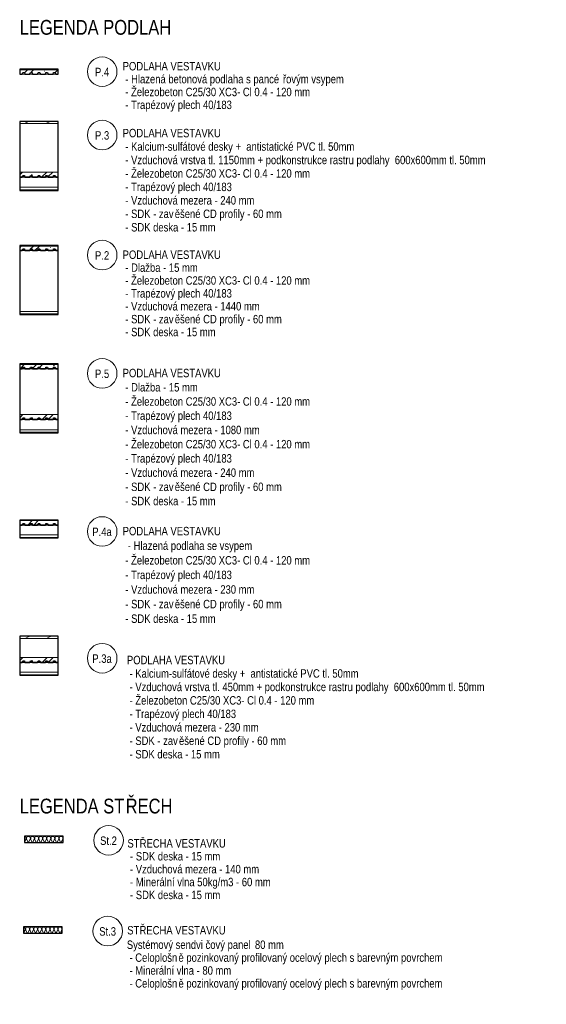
# Model space of a CAD drawing. Header units: millimetres. Extents: x 17762 to 172224, y -23587 to 40136.
# Tile 41 of 49: x 142024 to 154490, y -23587 to -288. Entities that reach past the tile are written whole.
import ezdxf

# ---------------------------------------------------------------- set-up
doc = ezdxf.new("R2010")
doc.units = ezdxf.units.MM
for name, color, linetype, lineweight in [('CA_PODLAHA', 1, 'Continuous', 25), ('CA_PODLAHA25', 7, 'Continuous', 13), ('CA_SRAFY', 9, 'Continuous', 25), ('CA_TEXT25', 7, 'Continuous', 9)]:
    doc.layers.add(name, color=color, linetype=linetype, lineweight=lineweight)
doc.styles.add('Arial_1', font='arial.ttf', dxfattribs={"width": 0.8, "height": 200})
doc.styles.add('Arial_4', font='arial.ttf', dxfattribs={"width": 0.8, "height": 350})
pattern_1 = [(45, (0, 0), (-359.21, 359.21), []), (45, (143.7, 0), (-359.21, 359.21), []), (45, (431.05, 0), (-215.526, 502.894), [203.2, -101.6, 3.353, -98.247])]
pattern_2 = [(216.87, (203.2, 508), (1523.9982, 1016.0027), [254, -2286]), (206.565, (508, 355.6), (-508.0007, -508.0002), [567.961, -567.961]), (198.435, (508, 101.6), (-1015.9995, -508.0012), [321.288, -1285.15])]

# ---------------------------------------------------------------- blocks, each defined once
blk = doc.blocks.new('Family - ___-2530644-LEGENDA PODLAH A STŘECH - ETAPA2 - VESTAVKY')
at = {"layer": 'CA_SRAFY', "lineweight": 9}
h = blk.add_hatch(dxfattribs=at)
h.set_pattern_fill('FP_26', color=256, style=0, pattern_type=2)
h.set_pattern_definition(pattern_1)
h.paths.add_polyline_path([(914, -1581), (914, -1476), (0, -1476), (0, -1581), (59, -1581), (72, -1541), (111, -1541), (123, -1581), (242, -1581), (254, -1541), (294, -1541), (306, -1581), (425, -1581), (437, -1541), (477, -1541), (489, -1581), (608, -1581), (620, -1541), (660, -1541), (672, -1581), (791, -1581), (803, -1541), (843, -1541), (855, -1581)])
at = {"layer": 'CA_PODLAHA'}
for p, q in [((914, -1461), (0, -1461)), ((0, -1461), (0, -1476)), ((0, -1476), (0, -1541)), ((0, -1541), (0, -1581)), ((0, -1581), (59, -1581)), ((59, -1581), (72, -1541)), ((72, -1541), (91, -1541)), ((91, -1541), (111, -1541)), ((111, -1541), (123, -1581)), ((123, -1581), (183, -1581)), ((183, -1581), (242, -1581)), ((242, -1581), (254, -1541)), ((254, -1541), (274, -1541)), ((274, -1541), (294, -1541)), ((294, -1541), (306, -1581)), ((306, -1581), (366, -1581)), ((366, -1581), (425, -1581)), ((425, -1581), (437, -1541)), ((437, -1541), (457, -1541)), ((457, -1541), (477, -1541)), ((477, -1541), (489, -1581)), ((489, -1581), (549, -1581)), ((549, -1581), (608, -1581)), ((608, -1581), (620, -1541)), ((620, -1541), (640, -1541)), ((640, -1541), (660, -1541)), ((660, -1541), (672, -1581)), ((672, -1581), (732, -1581)), ((732, -1581), (791, -1581)), ((791, -1581), (803, -1541)), ((803, -1541), (823, -1541)), ((823, -1541), (843, -1541)), ((843, -1541), (855, -1581)), ((855, -1581), (914, -1581)), ((914, -1476), (914, -1461)), ((914, -1541), (914, -1476)), ((914, -1581), (914, -1541))]:
    blk.add_line(p, q, dxfattribs=at)
at = {"layer": 'CA_PODLAHA25'}
for p, q in [((914, -1476), (0, -1476)), ((59, -1581), (123, -1581)), ((242, -1581), (306, -1581)), ((425, -1581), (489, -1581)), ((608, -1581), (672, -1581)), ((791, -1581), (855, -1581))]:
    blk.add_line(p, q, dxfattribs=at)
blk = doc.blocks.new('Family - ___-2530658-LEGENDA PODLAH A STŘECH - ETAPA2 - VESTAVKY')
at = {"layer": 'CA_SRAFY', "lineweight": 9}
h = blk.add_hatch(dxfattribs=at)
h.set_pattern_fill('FP_27', color=256, style=0, pattern_type=2)
h.set_pattern_definition(pattern_2)
h.paths.add_polyline_path([(914, -2744), (914, -2694), (0, -2694), (0, -2744)])
h = blk.add_hatch(dxfattribs=at)
h.set_pattern_fill('FP_26', color=256, style=0, pattern_type=2)
h.set_pattern_definition(pattern_1)
h.paths.add_polyline_path([(914, -4014), (914, -3894), (0, -3894), (0, -4014), (59, -4014), (72, -3974), (111, -3974), (123, -4014), (242, -4014), (254, -3974), (294, -3974), (306, -4014), (425, -4014), (437, -3974), (477, -3974), (489, -4014), (608, -4014), (620, -3974), (660, -3974), (672, -4014), (791, -4014), (803, -3974), (843, -3974), (855, -4014)])
at = {"layer": 'CA_PODLAHA'}
for p, q in [((914, -2694), (0, -2694)), ((0, -2694), (0, -2744)), ((0, -2744), (0, -3894)), ((914, -2744), (914, -2694)), ((914, -3894), (914, -2744)), ((0, -3894), (0, -3974)), ((914, -3974), (914, -3894)), ((0, -3974), (0, -4014)), ((0, -4014), (59, -4014)), ((914, -4014), (0, -4014)), ((0, -4014), (0, -4254)), ((59, -4014), (72, -3974)), ((72, -3974), (91, -3974)), ((91, -3974), (111, -3974)), ((111, -3974), (123, -4014)), ((123, -4014), (183, -4014)), ((183, -4014), (242, -4014)), ((242, -4014), (254, -3974)), ((254, -3974), (274, -3974)), ((274, -3974), (294, -3974)), ((294, -3974), (306, -4014)), ((306, -4014), (366, -4014)), ((366, -4014), (425, -4014)), ((425, -4014), (437, -3974)), ((437, -3974), (457, -3974)), ((457, -3974), (477, -3974)), ((477, -3974), (489, -4014)), ((489, -4014), (549, -4014)), ((549, -4014), (608, -4014)), ((608, -4014), (620, -3974)), ((620, -3974), (640, -3974)), ((640, -3974), (660, -3974)), ((660, -3974), (672, -4014)), ((672, -4014), (732, -4014)), ((732, -4014), (791, -4014)), ((791, -4014), (803, -3974)), ((803, -3974), (823, -3974)), ((823, -3974), (843, -3974)), ((843, -3974), (855, -4014)), ((855, -4014), (914, -4014)), ((914, -4014), (914, -3974)), ((914, -4254), (914, -4014)), ((0, -4254), (0, -4314)), ((0, -4314), (0, -4329)), ((0, -4329), (914, -4329)), ((914, -4314), (914, -4254)), ((914, -4329), (914, -4314))]:
    blk.add_line(p, q, dxfattribs=at)
at = {"layer": 'CA_PODLAHA25'}
for p, q in [((914, -2744), (0, -2744)), ((914, -3894), (0, -3894)), ((914, -4254), (0, -4254)), ((914, -4314), (0, -4314))]:
    blk.add_line(p, q, dxfattribs=at)
blk = doc.blocks.new('Family - ___-2530667-LEGENDA PODLAH A STŘECH - ETAPA2 - VESTAVKY')
at = {"layer": 'CA_SRAFY', "lineweight": 9}
h = blk.add_hatch(dxfattribs=at)
h.set_pattern_fill('FP_26', color=256, style=0, pattern_type=2)
h.set_pattern_definition(pattern_1)
h.paths.add_polyline_path([(914, -5752), (914, -5647), (0, -5647), (0, -5752), (59, -5752), (72, -5712), (111, -5712), (123, -5752), (242, -5752), (254, -5712), (294, -5712), (306, -5752), (425, -5752), (437, -5712), (477, -5712), (489, -5752), (608, -5752), (620, -5712), (660, -5712), (672, -5752), (791, -5752), (803, -5712), (843, -5712), (855, -5752)])
at = {"layer": 'CA_PODLAHA'}
for p, q in [((914, -5632), (0, -5632)), ((0, -5632), (0, -5647)), ((0, -5647), (0, -5712)), ((0, -5712), (0, -5752)), ((0, -5752), (59, -5752)), ((914, -5752), (0, -5752)), ((0, -5752), (0, -7192)), ((59, -5752), (72, -5712)), ((72, -5712), (91, -5712)), ((91, -5712), (111, -5712)), ((111, -5712), (123, -5752)), ((123, -5752), (183, -5752)), ((183, -5752), (242, -5752)), ((242, -5752), (254, -5712)), ((254, -5712), (274, -5712)), ((274, -5712), (294, -5712)), ((294, -5712), (306, -5752)), ((306, -5752), (366, -5752)), ((366, -5752), (425, -5752)), ((425, -5752), (437, -5712)), ((437, -5712), (457, -5712)), ((457, -5712), (477, -5712)), ((477, -5712), (489, -5752)), ((489, -5752), (549, -5752)), ((549, -5752), (608, -5752)), ((608, -5752), (620, -5712)), ((620, -5712), (640, -5712)), ((640, -5712), (660, -5712)), ((660, -5712), (672, -5752)), ((672, -5752), (732, -5752)), ((732, -5752), (791, -5752)), ((791, -5752), (803, -5712)), ((803, -5712), (823, -5712)), ((823, -5712), (843, -5712)), ((843, -5712), (855, -5752)), ((855, -5752), (914, -5752)), ((914, -5647), (914, -5632)), ((914, -5712), (914, -5647)), ((914, -5752), (914, -5712)), ((914, -7192), (914, -5752)), ((0, -7192), (0, -7252)), ((914, -7252), (914, -7192)), ((0, -7252), (0, -7267)), ((0, -7267), (914, -7267)), ((914, -7267), (914, -7252))]:
    blk.add_line(p, q, dxfattribs=at)
at = {"layer": 'CA_PODLAHA25'}
for p, q in [((914, -5647), (0, -5647)), ((914, -7192), (0, -7192)), ((914, -7252), (0, -7252))]:
    blk.add_line(p, q, dxfattribs=at)
blk = doc.blocks.new('Family - ___-2530699-LEGENDA PODLAH A STŘECH - ETAPA2 - VESTAVKY')
at = {"layer": 'CA_SRAFY', "lineweight": 9}
h = blk.add_hatch(dxfattribs=at)
h.set_pattern_fill('FP_28', color=256, angle=-113.578, style=0, pattern_type=2)
h.set_pattern_definition([(246.422, (495.98, -19616.23), (-0.0002, -220.727), [38.113, -20.106, 100.311, -20.106, -62.196]), (246.422, (495.98, -19616.23), (-0.0002, -220.727), [-178.636, 38.113, -24.083]), (293.578, (553.78, -19616.23), (96.332, 0.0005), [38.113, -20.106, 100.311, -20.106, -62.196]), (293.578, (553.78, -19616.23), (96.332, 0.0005), [-178.636, 38.113, -24.083]), (180, (553.78, -19616.23), (-6e-13, -220.73), [57.8, -38.532]), (180, (505.61, -19814.88), (-6e-13, -220.73), [57.8, -38.532]), (270, (569.03, -19651.16), (96.334, -2e-13), [18.426, -202.3]), (270, (520.86, -19761.53), (96.334, -2e-13), [18.426, -202.3]), (270, (480.74, -19651.16), (96.334, -2e-13), [18.426, -202.3]), (270, (432.57, -19761.53), (96.334, -2e-13), [18.426, -202.3])])
h.paths.add_polyline_path([(1026, -19605), (112, -19605), (112, -19755), (1026, -19755)])
at = {"layer": 'CA_PODLAHA'}
for p, q in [((1026, -19605), (112, -19605)), ((112, -19605), (112, -19755)), ((112, -19755), (1026, -19755)), ((1026, -19755), (1026, -19605))]:
    blk.add_line(p, q, dxfattribs=at)
blk = doc.blocks.new('Family - ___-2531409-LEGENDA PODLAH A STŘECH - ETAPA2 - VESTAVKY')
at = {"layer": 'CA_SRAFY', "lineweight": 9}
h = blk.add_hatch(dxfattribs=at)
h.set_pattern_fill('FP_26', color=256, style=0, pattern_type=2)
h.set_pattern_definition(pattern_1)
h.paths.add_polyline_path([(672, -8552), (791, -8552), (803, -8512), (843, -8512), (855, -8552), (914, -8552), (914, -8447), (0, -8447), (0, -8552), (59, -8552), (71, -8512), (111, -8512), (123, -8552), (242, -8552), (254, -8512), (294, -8512), (306, -8552), (425, -8552), (437, -8512), (477, -8512), (489, -8552), (608, -8552), (620, -8512), (660, -8512)])
h = blk.add_hatch(dxfattribs=at)
h.set_pattern_fill('FP_26', color=256, style=0, pattern_type=2)
h.set_pattern_definition(pattern_1)
h.paths.add_polyline_path([(914, -9752), (914, -9632), (0, -9632), (0, -9752), (59, -9752), (71, -9712), (111, -9712), (123, -9752), (242, -9752), (254, -9712), (294, -9712), (306, -9752), (425, -9752), (437, -9712), (477, -9712), (489, -9752), (608, -9752), (620, -9712), (660, -9712), (672, -9752), (791, -9752), (803, -9712), (843, -9712), (855, -9752)])
at = {"layer": 'CA_PODLAHA'}
for p, q in [((914, -8432), (0, -8432)), ((0, -8432), (0, -8447)), ((0, -8447), (0, -8512)), ((0, -8512), (0, -8552)), ((0, -8552), (59, -8552)), ((914, -8552), (0, -8552)), ((0, -8552), (0, -9632)), ((59, -8552), (71, -8512)), ((71, -8512), (91, -8512)), ((91, -8512), (111, -8512)), ((111, -8512), (123, -8552)), ((123, -8552), (183, -8552)), ((183, -8552), (242, -8552)), ((242, -8552), (254, -8512)), ((254, -8512), (274, -8512)), ((274, -8512), (294, -8512)), ((294, -8512), (306, -8552)), ((306, -8552), (366, -8552)), ((366, -8552), (425, -8552)), ((425, -8552), (437, -8512)), ((437, -8512), (457, -8512)), ((457, -8512), (477, -8512)), ((477, -8512), (489, -8552)), ((489, -8552), (549, -8552)), ((549, -8552), (608, -8552)), ((608, -8552), (620, -8512)), ((620, -8512), (640, -8512)), ((640, -8512), (660, -8512)), ((660, -8512), (672, -8552)), ((672, -8552), (732, -8552)), ((732, -8552), (791, -8552)), ((791, -8552), (803, -8512)), ((803, -8512), (823, -8512)), ((823, -8512), (843, -8512)), ((843, -8512), (855, -8552)), ((855, -8552), (914, -8552)), ((914, -8447), (914, -8432)), ((914, -8512), (914, -8447)), ((914, -8552), (914, -8512)), ((914, -9632), (914, -8552)), ((0, -9632), (0, -9712)), ((0, -9712), (0, -9752)), ((0, -9752), (59, -9752)), ((914, -9752), (0, -9752)), ((0, -9752), (0, -9992)), ((59, -9752), (71, -9712)), ((71, -9712), (91, -9712)), ((91, -9712), (111, -9712)), ((111, -9712), (123, -9752)), ((123, -9752), (183, -9752)), ((183, -9752), (242, -9752)), ((242, -9752), (254, -9712)), ((254, -9712), (274, -9712)), ((274, -9712), (294, -9712)), ((294, -9712), (306, -9752)), ((306, -9752), (366, -9752)), ((366, -9752), (425, -9752)), ((425, -9752), (437, -9712)), ((437, -9712), (457, -9712)), ((457, -9712), (477, -9712)), ((477, -9712), (489, -9752)), ((489, -9752), (549, -9752)), ((549, -9752), (608, -9752)), ((608, -9752), (620, -9712)), ((620, -9712), (640, -9712)), ((640, -9712), (660, -9712)), ((660, -9712), (672, -9752)), ((672, -9752), (732, -9752)), ((732, -9752), (791, -9752)), ((791, -9752), (803, -9712)), ((803, -9712), (823, -9712)), ((823, -9712), (843, -9712)), ((843, -9712), (855, -9752)), ((855, -9752), (914, -9752)), ((914, -9712), (914, -9632)), ((914, -9752), (914, -9712)), ((914, -9992), (914, -9752)), ((0, -9992), (0, -10052)), ((914, -10052), (914, -9992)), ((0, -10052), (0, -10067)), ((0, -10067), (914, -10067)), ((914, -10067), (914, -10052))]:
    blk.add_line(p, q, dxfattribs=at)
at = {"layer": 'CA_PODLAHA25'}
for p, q in [((914, -8447), (0, -8447)), ((914, -9632), (0, -9632)), ((914, -9992), (0, -9992)), ((914, -10052), (0, -10052))]:
    blk.add_line(p, q, dxfattribs=at)
blk = doc.blocks.new('Family - ___-2532806-LEGENDA PODLAH A STŘECH - ETAPA2 - VESTAVKY')
at = {"layer": 'CA_SRAFY', "lineweight": 9}
h = blk.add_hatch(dxfattribs=at)
h.set_pattern_fill('FP_26', color=256, style=0, pattern_type=2)
h.set_pattern_definition(pattern_1)
h.paths.add_polyline_path([(914, -12247), (914, -12142), (0, -12142), (0, -12247), (59, -12247), (72, -12207), (111, -12207), (123, -12247), (242, -12247), (254, -12207), (294, -12207), (306, -12247), (425, -12247), (437, -12207), (477, -12207), (489, -12247), (608, -12247), (620, -12207), (660, -12207), (672, -12247), (791, -12247), (803, -12207), (843, -12207), (855, -12247)])
at = {"layer": 'CA_PODLAHA'}
for p, q in [((914, -12127), (0, -12127)), ((0, -12127), (0, -12142)), ((0, -12142), (0, -12207)), ((0, -12207), (0, -12247)), ((0, -12247), (59, -12247)), ((914, -12247), (0, -12247)), ((0, -12247), (0, -12477)), ((59, -12247), (72, -12207)), ((72, -12207), (91, -12207)), ((91, -12207), (111, -12207)), ((111, -12207), (123, -12247)), ((123, -12247), (183, -12247)), ((183, -12247), (242, -12247)), ((242, -12247), (254, -12207)), ((254, -12207), (274, -12207)), ((274, -12207), (294, -12207)), ((294, -12207), (306, -12247)), ((306, -12247), (366, -12247)), ((366, -12247), (425, -12247)), ((425, -12247), (437, -12207)), ((437, -12207), (457, -12207)), ((457, -12207), (477, -12207)), ((477, -12207), (489, -12247)), ((489, -12247), (549, -12247)), ((549, -12247), (608, -12247)), ((608, -12247), (620, -12207)), ((620, -12207), (640, -12207)), ((640, -12207), (660, -12207)), ((660, -12207), (672, -12247)), ((672, -12247), (732, -12247)), ((732, -12247), (791, -12247)), ((791, -12247), (803, -12207)), ((803, -12207), (823, -12207)), ((823, -12207), (843, -12207)), ((843, -12207), (855, -12247)), ((855, -12247), (914, -12247)), ((914, -12142), (914, -12127)), ((914, -12207), (914, -12142)), ((914, -12247), (914, -12207)), ((914, -12477), (914, -12247)), ((0, -12477), (0, -12537)), ((0, -12537), (0, -12552)), ((0, -12552), (914, -12552)), ((914, -12537), (914, -12477)), ((914, -12552), (914, -12537))]:
    blk.add_line(p, q, dxfattribs=at)
at = {"layer": 'CA_PODLAHA25'}
for p, q in [((914, -12142), (0, -12142)), ((914, -12477), (0, -12477)), ((914, -12537), (0, -12537))]:
    blk.add_line(p, q, dxfattribs=at)
blk = doc.blocks.new('Family - ___-2532854-LEGENDA PODLAH A STŘECH - ETAPA2 - VESTAVKY')
at = {"layer": 'CA_SRAFY', "lineweight": 9}
h = blk.add_hatch(dxfattribs=at)
h.set_pattern_fill('FP_27', color=256, style=0, pattern_type=2)
h.set_pattern_definition(pattern_2)
h.paths.add_polyline_path([(914, -14927), (914, -14877), (0, -14877), (0, -14927)])
h = blk.add_hatch(dxfattribs=at)
h.set_pattern_fill('FP_26', color=256, style=0, pattern_type=2)
h.set_pattern_definition(pattern_1)
h.paths.add_polyline_path([(914, -15497), (914, -15377), (0, -15377), (0, -15497), (59, -15497), (71, -15457), (111, -15457), (123, -15497), (242, -15497), (254, -15457), (294, -15457), (306, -15497), (425, -15497), (437, -15457), (477, -15457), (489, -15497), (608, -15497), (620, -15457), (660, -15457), (672, -15497), (791, -15497), (803, -15457), (843, -15457), (855, -15497)])
at = {"layer": 'CA_PODLAHA'}
for p, q in [((914, -14877), (0, -14877)), ((0, -14877), (0, -14927)), ((914, -14927), (914, -14877)), ((0, -14927), (0, -15377)), ((914, -15377), (914, -14927)), ((0, -15377), (0, -15457)), ((0, -15457), (0, -15497)), ((0, -15497), (59, -15497)), ((914, -15497), (0, -15497)), ((0, -15497), (0, -15727)), ((59, -15497), (71, -15457)), ((71, -15457), (91, -15457)), ((91, -15457), (111, -15457)), ((111, -15457), (123, -15497)), ((123, -15497), (183, -15497)), ((183, -15497), (242, -15497)), ((242, -15497), (254, -15457)), ((254, -15457), (274, -15457)), ((274, -15457), (294, -15457)), ((294, -15457), (306, -15497)), ((306, -15497), (366, -15497)), ((366, -15497), (425, -15497)), ((425, -15497), (437, -15457)), ((437, -15457), (457, -15457)), ((457, -15457), (477, -15457)), ((477, -15457), (489, -15497)), ((489, -15497), (549, -15497)), ((549, -15497), (608, -15497)), ((608, -15497), (620, -15457)), ((620, -15457), (640, -15457)), ((640, -15457), (660, -15457)), ((660, -15457), (672, -15497)), ((672, -15497), (732, -15497)), ((732, -15497), (791, -15497)), ((791, -15497), (803, -15457)), ((803, -15457), (823, -15457)), ((823, -15457), (843, -15457)), ((843, -15457), (855, -15497)), ((855, -15497), (914, -15497)), ((914, -15457), (914, -15377)), ((914, -15497), (914, -15457)), ((914, -15727), (914, -15497)), ((0, -15727), (0, -15787)), ((0, -15787), (0, -15802)), ((0, -15802), (914, -15802)), ((914, -15787), (914, -15727)), ((914, -15802), (914, -15787))]:
    blk.add_line(p, q, dxfattribs=at)
at = {"layer": 'CA_PODLAHA25'}
for p, q in [((914, -14927), (0, -14927)), ((914, -15377), (0, -15377)), ((914, -15727), (0, -15727)), ((914, -15787), (0, -15787))]:
    blk.add_line(p, q, dxfattribs=at)
blk = doc.blocks.new('Family - ___-2553452-LEGENDA PODLAH A STŘECH - ETAPA2 - VESTAVKY')
at = {"layer": 'CA_SRAFY', "lineweight": 9}
h = blk.add_hatch(dxfattribs=at)
h.set_pattern_fill('FP_29', color=256, angle=-113.578, style=0, pattern_type=2)
h.set_pattern_definition([(246.422, (475.39, -21763.38), (-0.0002, -220.727), [38.113, -20.106, 100.311, -20.106, -62.196]), (246.422, (475.39, -21763.38), (-0.0002, -220.727), [-178.636, 38.113, -24.083]), (293.578, (533.19, -21763.38), (96.332, 0.0005), [38.113, -20.106, 100.311, -20.106, -62.196]), (293.578, (533.19, -21763.38), (96.332, 0.0005), [-178.636, 38.113, -24.083]), (180, (533.19, -21763.38), (-6e-13, -220.73), [57.8, -38.532]), (180, (485.02, -21962.03), (-6e-13, -220.73), [57.8, -38.532]), (270, (548.43, -21798.31), (96.334, -2e-13), [18.426, -202.3]), (270, (500.27, -21908.67), (96.334, -2e-13), [18.426, -202.3]), (270, (460.14, -21798.31), (96.334, -2e-13), [18.426, -202.3]), (270, (411.98, -21908.67), (96.334, -2e-13), [18.426, -202.3])])
h.paths.add_polyline_path([(1006, -21752), (91, -21752), (91, -21902), (1006, -21902)])
at = {"layer": 'CA_PODLAHA'}
for p, q in [((1006, -21752), (91, -21752)), ((91, -21752), (91, -21902)), ((1006, -21902), (1006, -21752)), ((91, -21902), (1006, -21902))]:
    blk.add_line(p, q, dxfattribs=at)
blk = doc.blocks.new('HP_Bublina_obecná_03 - HP_Bublina_obecná_03-434123-LEGENDA PODLAH A STŘECH - ETAPA2 - VESTAVKY')
at = {"layer": 'CA_TEXT25'}
blk.add_circle((1953, -1518), 350, dxfattribs=at)

msp = doc.modelspace()

# ---------------------------------------------------------------- block references
at = {"layer": 'CA_PODLAHA25'}
for name in ['Family - ___-2530644-LEGENDA PODLAH A STŘECH - ETAPA2 - VESTAVKY', 'Family - ___-2530658-LEGENDA PODLAH A STŘECH - ETAPA2 - VESTAVKY', 'Family - ___-2530667-LEGENDA PODLAH A STŘECH - ETAPA2 - VESTAVKY', 'Family - ___-2531409-LEGENDA PODLAH A STŘECH - ETAPA2 - VESTAVKY', 'Family - ___-2532806-LEGENDA PODLAH A STŘECH - ETAPA2 - VESTAVKY', 'Family - ___-2532854-LEGENDA PODLAH A STŘECH - ETAPA2 - VESTAVKY', 'Family - ___-2530699-LEGENDA PODLAH A STŘECH - ETAPA2 - VESTAVKY', 'Family - ___-2553452-LEGENDA PODLAH A STŘECH - ETAPA2 - VESTAVKY']:
    msp.add_blockref(name, (142024, 0), dxfattribs=at)
at = {"layer": 'CA_TEXT25'}
for p in [(142024, 0), (142024, -1500), (142024, -4340), (142024, -7140), (142024, -10880), (142024, -13880), (142175.7, -18188.3), (142155.2, -20335.4)]:
    msp.add_blockref('HP_Bublina_obecná_03 - HP_Bublina_obecná_03-434123-LEGENDA PODLAH A STŘECH - ETAPA2 - VESTAVKY', p, dxfattribs=at)

# ---------------------------------------------------------------- texts
at = {"layer": 'CA_TEXT25', "char_height": 350, "attachment_point": 1, "style": 'Arial_4', "bg_fill": 3, "box_fill_scale": 1.25, "bg_fill_color": 256, "bg_fill_true_color": 13158600, "bg_fill_transparency": 0}
for s, insert, width in [('LEGENDA PODLAH', (142024, -294.7), 4406.074), ('LEGENDA ST', (142024, -18721.1), 3039.999)]:
    msp.add_mtext(s, dxfattribs=dict(at, insert=insert, width=width))
at = {"layer": 'CA_TEXT25', "char_height": 200, "attachment_point": 1, "style": 'Arial_1'}
for s, insert, width in [('PODLAHA VESTAVKU', (144462.4, -1288.8), 2879.662), ('P.4', (143807.3, -1426.6), 416.877), (' - Hlazená betonová podlaha s pancé', (144462.4, -1593.6), 4598.48), ('řovým vsypem', (148256.5, -1593.6), 1802.194), (' - Železobeton C25/30 XC3- Cl 0.4 - 120 mm', (144462.4, -1898.4), 5483.542), (' - Trapézový plech 40/183', (144462.4, -2203.2), 3206.75), ('P.3', (143807.3, -2926.6), 416.877), ('PODLAHA VESTAVKU', (144462.4, -2871.3), 2879.662), (' - Kalcium-sulfátové desky +  antistatické PVC tl. 50mm', (144462.4, -3189.7), 6836.791), (' - Vzduchová vrstva tl. 1150mm + podkonstrukce rastru podlahy  600x600mm tl. 50mm', (144462.4, -3508.1), 10678.478), (' - Železobeton C25/30 XC3- Cl 0.4 - 120 mm', (144462.4, -3826.5), 5483.542), (' - Trapézový plech 40/183', (144462.4, -4144.9), 3206.75), (' - Vzduchová mezera - 240 mm', (144462.4, -4463.3), 3860.927), (' - SDK - zav', (144462.4, -4781.7), 1494.345), ('ěšené CD profily - 60 mm', (145695.3, -4781.7), 3142.615), (' - SDK deska - 15 mm', (144462.4, -5100.1), 2725.738), ('P.2', (143807.3, -5766.6), 416.877), ('PODLAHA VESTAVKU', (144462.4, -5749.7), 2879.662), (' - Dlažba - 15 mm', (144462.4, -6054.5), 2193.417), (' - Železobeton C25/30 XC3- Cl 0.4 - 120 mm', (144462.4, -6359.3), 5483.542), (' - Trapézový plech 40/183 ', (144462.4, -6664.1), 3283.712), (' - Vzduchová mezera - 1440 mm', (144462.4, -6968.9), 4014.851), (' - SDK - zav', (144462.4, -7273.7), 1494.345), ('ěšené CD profily - 60 mm', (145695.3, -7273.7), 3142.615), (' - SDK deska - 15 mm', (144462.4, -7578.5), 2725.738), ('P.5', (143807.3, -8566.6), 416.877), ('PODLAHA VESTAVKU', (144462.4, -8549.7), 2879.662), (' - Dlažba - 15 mm', (144462.4, -8886.2), 2193.417), (' - Železobeton C25/30 XC3- Cl 0.4 - 120 mm', (144462.4, -9222.8), 5483.542), (' - Trapézový plech 40/183 ', (144462.4, -9559.3), 3283.712), (' - Vzduchová mezera - 1080 mm', (144462.4, -9895.8), 4014.851), (' - Železobeton C25/30 XC3- Cl 0.4 - 120 mm', (144462.4, -10232.4), 5483.542), (' - Trapézový plech 40/183 ', (144462.4, -10568.9), 3283.712), (' - Vzduchová mezera - 240 mm', (144462.4, -10905.4), 3860.927), (' - SDK - zav', (144462.4, -11242), 1494.345), ('ěšené CD profily - 60 mm', (145695.3, -11242), 3142.615), (' - SDK deska - 15 mm', (144462.4, -11578.5), 2725.738), ('P.4a', (143743.7, -12306.6), 570.801), ('PODLAHA VESTAVKU', (144462.4, -12289.7), 2879.662), ('- ', (144582.4, -12635), 166.751), ('Hlazená podlaha se vsypem', (144720, -12635), 3488.944), (' - Železobeton C25/30 XC3- Cl 0.4 - 120 mm', (144462.4, -12980.2), 5483.542), (' - Trapézový plech 40/183 ', (144462.4, -13325.5), 3283.712), (' - Vzduchová mezera - 230 mm', (144462.4, -13670.7), 3860.927), ('ěšené CD profily - 60 mm', (145695.3, -14016), 3142.615), (' - SDK - zav', (144462.4, -14016), 1494.345), (' - SDK deska - 15 mm', (144462.4, -14361.2), 2725.738), ('P.3a', (143743.7, -15306.6), 570.801), ('PODLAHA VESTAVKU', (144562.5, -15339.9), 2879.662), (' - Kalcium-sulfátové desky +  antistatické PVC tl. 50mm', (144562.5, -15658.3), 6836.791), (' - Vzduchová vrstva tl. 450mm + podkonstrukce rastru podlahy  600x600mm tl. 50mm', (144562.5, -15976.7), 10524.553), (' - Železobeton C25/30 XC3- Cl 0.4 - 120 mm', (144562.5, -16295.1), 5483.542), (' - Trapézový plech 40/183', (144562.5, -16613.5), 3206.75), (' - Vzduchová mezera - 230 mm', (144562.5, -16931.9), 3860.927), ('ěšené CD profily - 60 mm', (145795.5, -17250.3), 3142.615), (' - SDK - zav', (144562.5, -17250.3), 1494.345), (' - SDK deska - 15 mm', (144562.5, -17568.7), 2725.738), ('St.2', (143927.4, -19614.9), 493.839), ('ST', (144574.2, -19678.5), 352.743), ('ŘECHA VESTAVKU', (144865.2, -19678.5), 2526.919), (' - SDK deska - 15 mm', (144574.2, -19983.3), 2725.738), (' - Vzduchová mezera - 140 mm', (144574.2, -20288.1), 3860.927), (' - Minerální vlna 50kg/m3 - 60 mm', (144574.2, -20592.9), 4207.256), (' - SDK deska - 15 mm', (144574.2, -20897.7), 2725.738), ('St.3', (143906.8, -21762), 493.839), ('ST', (144570.6, -21733.7), 352.743), ('ŘECHA VESTAVKU', (144861.7, -21733.7), 2526.919), ('Systémový sendvi', (144560.6, -22076.3), 2257.552), ('čový panel ', (146423.2, -22076.3), 1417.383), ('80 mm', (147592.7, -22076.3), 846.582), ('ě pozinkovaný profilovaný ocelový plech s barevným povrchem ', (145782.9, -22381.1), 7895.019), (' - Celoplošn', (144560.6, -22381.1), 1481.518), (' - Minerální vlna - 80 mm', (144560.6, -22685.9), 3065.653), ('ě pozinkovaný profilovaný ocelový plech s barevným povrchem ', (145782.9, -22990.7), 7895.019), (' - Celoplošn', (144560.6, -22990.7), 1481.518)]:
    msp.add_mtext(s, dxfattribs=dict(at, insert=insert, width=width))

# ---------------------------------------------------------------- next in the draw order: texts
at = {"layer": 'CA_TEXT25', "insert": (144532.2, -18721.1), "char_height": 350, "width": 1359.662, "attachment_point": 1, "style": 'Arial_4', "bg_fill": 3, "box_fill_scale": 1.25, "bg_fill_color": 256, "bg_fill_true_color": 13158600, "bg_fill_transparency": 0}
msp.add_mtext('ŘECH', dxfattribs=at)

doc.saveas('drawing.dxf')
